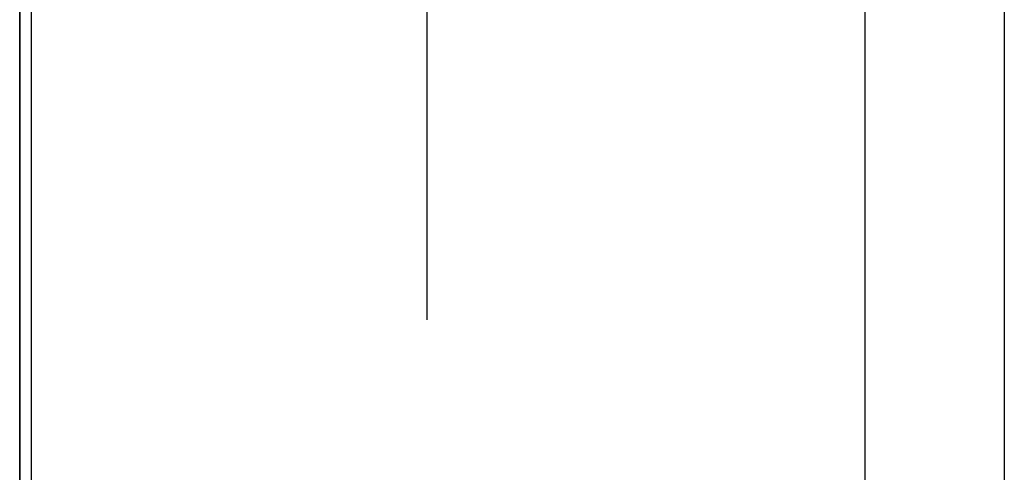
# Model space of a CAD drawing. Extents: x 68 to 125, y 76 to 211.
# Tile 32 of 89: x 76.53 to 84.68, y 142.01 to 145.75. Entities that reach past the tile are written whole.
import ezdxf

# ---------------------------------------------------------------- set-up
doc = ezdxf.new("R2010")
doc.units = 0
doc.layers.add('MAKE2D___U_53EF_U_89C1_U_0', color=7, linetype='CONTINUOUS')

msp = doc.modelspace()

# ---------------------------------------------------------------- linework, layer by layer
at = {"layer": 'MAKE2D___U_53EF_U_89C1_U_0', "color": 82}
msp.add_lwpolyline([(79.903, 143.266), (79.903, 191.8944)], dxfattribs=at)
at = {"layer": 'MAKE2D___U_53EF_U_89C1_U_0', "color": 7}
for points, knots in [([(76.5323, 76.0118), (76.5323, 76.0118), (76.5323, 174.9972), (76.5323, 174.9972), (76.5323, 174.9972), (76.5323, 76.0118), (76.5323, 76.0118)], [0, 0, 0, 0, 1, 1, 1, 2, 2, 2, 2]), ([(76.6301, 171.8462), (76.6365, 172.0291), (76.6429, 172.212), (76.6494, 172.3949), (76.6542, 172.5318), (76.6757, 172.6201), (76.7055, 172.684), (76.7354, 172.7479), (76.7736, 172.7874), (76.8177, 172.8098), (76.9058, 172.8546), (77.0174, 172.831), (77.1463, 172.7568), (77.2752, 172.6827), (77.4214, 172.5581), (77.586, 172.3796), (77.7507, 172.201), (77.9339, 171.9685), (78.1484, 171.6443), (79.708, 169.2881), (81.2675, 166.9319), (82.827, 164.5757), (84.1082, 162.6401), (84.68, 160.7402), (84.68, 158.419), (84.68, 136.476), (84.68, 114.533), (84.68, 92.59), (84.68, 90.2689), (84.1082, 88.3689), (82.827, 86.4333), (81.2675, 84.0771), (79.708, 81.7209), (78.1484, 79.3647), (77.9339, 79.0405), (77.7507, 78.808), (77.586, 78.6295), (77.4214, 78.4509), (77.2752, 78.3263), (77.1463, 78.2522), (77.0174, 78.1781), (76.9058, 78.1544), (76.8177, 78.1992), (76.7736, 78.2216), (76.7354, 78.2612), (76.7055, 78.325), (76.6757, 78.3889), (76.6542, 78.4772), (76.6494, 78.6142), (76.6429, 78.797), (76.6365, 78.9799), (76.6301, 79.1628), (76.6301, 110.0573), (76.6301, 140.9517), (76.6301, 171.8462), (78.3748, 169.2103), (80.1195, 166.5743), (81.8642, 163.9384), (83.0127, 162.2031), (83.5253, 160.4999), (83.5253, 158.419), (83.5253, 136.476), (83.5253, 114.533), (83.5253, 92.59), (83.5253, 90.5091), (83.0127, 88.8059), (81.8642, 87.0707), (80.1195, 84.4347), (78.3748, 81.7987), (76.6301, 79.1628)], [0, 0, 0, 0, 1, 1, 1, 2, 2, 2, 3, 3, 3, 4, 4, 4, 5, 5, 5, 6, 6, 6, 7, 7, 7, 8, 8, 8, 9, 9, 9, 10, 10, 10, 11, 11, 11, 12, 12, 12, 13, 13, 13, 14, 14, 14, 15, 15, 15, 16, 16, 16, 17, 17, 17, 18, 18, 18, 19, 19, 19, 20, 20, 20, 21, 21, 21, 22, 22, 22, 23, 23, 23, 23])]:
    msp.add_open_spline(points, degree=3, knots=knots, dxfattribs=at)

doc.saveas('drawing.dxf')
